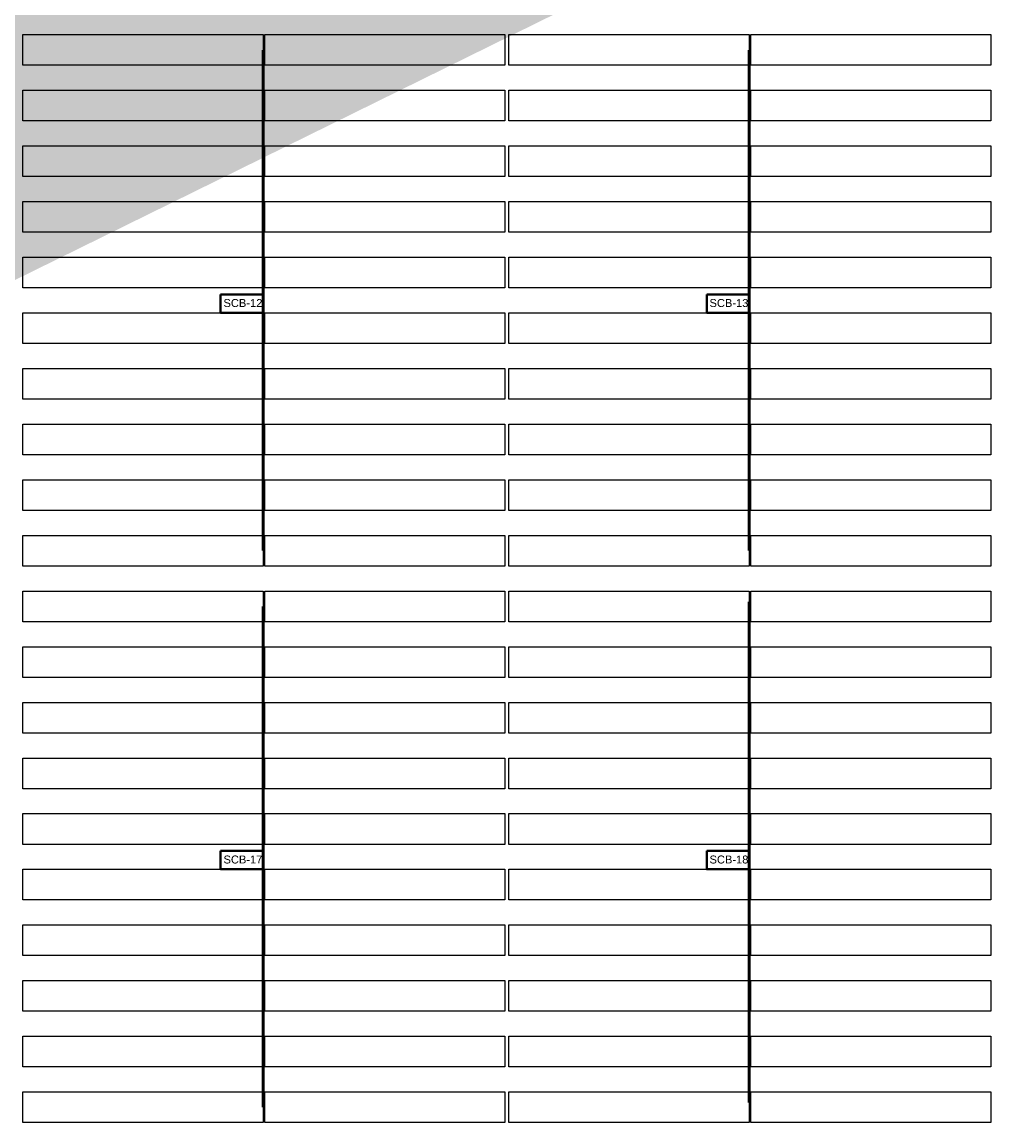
# Model space of a CAD drawing. Header units: inches. Extents: x 727810 to 1461440, y 2714588 to 5435005.
# Tile 130 of 233: x 729018 to 729140, y 2716036 to 2716175. Entities that reach past the tile are written whole.
import ezdxf

# ---------------------------------------------------------------- set-up
doc = ezdxf.new("R2010")
doc.units = ezdxf.units.IN
doc.header["$MEASUREMENT"] = 0
for name, color, linetype in [('Inverter Room', 7, 'Continuous'), ('Mundra 335', 7, 'Continuous'), ('SCB', 7, 'Continuous'), ('tranch', 7, 'Continuous')]:
    doc.layers.add(name, color=color, linetype=linetype)
doc.styles.add('ROMANS', font='ROMANS.shx', dxfattribs={"height": 10})
doc.styles.get("Standard").update_dxf_attribs({"font": 'arial.ttf'})
doc.dimstyles.new('ROMANS$7', dxfattribs={"dimscale": 100, "dimtxt": 2.5, "dimasz": 2, "dimexe": 20, "dimexo": 20, "dimgap": 0.5, "dimtad": 1, "dimdec": 0, "dimrnd": 5, "dimzin": 0, "dimdsep": 46, "dimtxsty": 'ROMANS', "dimcen": 0.09, "dimdle": 20, "dimclrd": 256, "dimclre": 256, "dimclrt": 3, "dimadec": 0, "dimazin": 0, "dimtfac": 20, "dimtdec": 0, "dimtix": 1, "dimtmove": 2, "dimatfit": 3, "dimfxl": 1, "dimtolj": 1, "dimtzin": 0, "dimarcsym": 0})

# ---------------------------------------------------------------- blocks, each defined once
blk = doc.blocks.new('245')
at = {"layer": 'SCB', "lineweight": 40}
for points in [[(727940.22, 2716280.28), (727945.56, 2716280.28), (727945.56, 2716277.98)], [(727945.56, 2716277.98), (727940.22, 2716277.98), (727940.22, 2716280.28)]]:
    blk.add_lwpolyline(points, dxfattribs=at)

msp = doc.modelspace()

# ---------------------------------------------------------------- linework, layer by layer
at = {"layer": 'Mundra 335', "color": 2}
for points in [[(729018.10993, 2716172.97565), (729048.32993, 2716172.97565), (729048.32993, 2716169.11565), (729018.10993, 2716169.11565), (729018.10993, 2716172.97565)], [(729048.52993, 2716172.97565), (729078.74993, 2716172.97565), (729078.74993, 2716169.11565), (729048.52993, 2716169.11565), (729048.52993, 2716172.97565)], [(729079.24993, 2716172.97565), (729109.46993, 2716172.97565), (729109.46993, 2716169.11565), (729079.24993, 2716169.11565), (729079.24993, 2716172.97565)], [(729109.66993, 2716172.97565), (729139.88993, 2716172.97565), (729139.88993, 2716169.11565), (729109.66993, 2716169.11565), (729109.66993, 2716172.97565)], [(729018.10993, 2716165.97565), (729048.32993, 2716165.97565), (729048.32993, 2716162.11565), (729018.10993, 2716162.11565), (729018.10993, 2716165.97565)], [(729048.52993, 2716165.97565), (729078.74993, 2716165.97565), (729078.74993, 2716162.11565), (729048.52993, 2716162.11565), (729048.52993, 2716165.97565)], [(729079.24993, 2716165.97565), (729109.46993, 2716165.97565), (729109.46993, 2716162.11565), (729079.24993, 2716162.11565), (729079.24993, 2716165.97565)], [(729109.66993, 2716165.97565), (729139.88993, 2716165.97565), (729139.88993, 2716162.11565), (729109.66993, 2716162.11565), (729109.66993, 2716165.97565)], [(729018.10993, 2716158.97565), (729048.32993, 2716158.97565), (729048.32993, 2716155.11565), (729018.10993, 2716155.11565), (729018.10993, 2716158.97565)], [(729048.52993, 2716158.97565), (729078.74993, 2716158.97565), (729078.74993, 2716155.11565), (729048.52993, 2716155.11565), (729048.52993, 2716158.97565)], [(729079.24993, 2716158.97565), (729109.46993, 2716158.97565), (729109.46993, 2716155.11565), (729079.24993, 2716155.11565), (729079.24993, 2716158.97565)], [(729109.66993, 2716158.97565), (729139.88993, 2716158.97565), (729139.88993, 2716155.11565), (729109.66993, 2716155.11565), (729109.66993, 2716158.97565)], [(729018.10993, 2716151.97565), (729048.32993, 2716151.97565), (729048.32993, 2716148.11565), (729018.10993, 2716148.11565), (729018.10993, 2716151.97565)], [(729048.52993, 2716151.97565), (729078.74993, 2716151.97565), (729078.74993, 2716148.11565), (729048.52993, 2716148.11565), (729048.52993, 2716151.97565)], [(729079.24993, 2716151.97565), (729109.46993, 2716151.97565), (729109.46993, 2716148.11565), (729079.24993, 2716148.11565), (729079.24993, 2716151.97565)], [(729109.66993, 2716151.97565), (729139.88993, 2716151.97565), (729139.88993, 2716148.11565), (729109.66993, 2716148.11565), (729109.66993, 2716151.97565)], [(729018.10993, 2716144.97565), (729048.32993, 2716144.97565), (729048.32993, 2716141.11565), (729018.10993, 2716141.11565), (729018.10993, 2716144.97565)], [(729048.52993, 2716144.97565), (729078.74993, 2716144.97565), (729078.74993, 2716141.11565), (729048.52993, 2716141.11565), (729048.52993, 2716144.97565)], [(729079.24993, 2716144.97565), (729109.46993, 2716144.97565), (729109.46993, 2716141.11565), (729079.24993, 2716141.11565), (729079.24993, 2716144.97565)], [(729109.66993, 2716144.97565), (729139.88993, 2716144.97565), (729139.88993, 2716141.11565), (729109.66993, 2716141.11565), (729109.66993, 2716144.97565)], [(729048.32993, 2716140.27726), (729048.32993, 2716134.11565), (729018.10993, 2716134.11565), (729018.10993, 2716137.97565), (729048.32993, 2716137.97565)], [(729109.46993, 2716140.27726), (729109.46993, 2716134.11565), (729079.24993, 2716134.11565), (729079.24993, 2716137.97565), (729109.46993, 2716137.97565)], [(729048.52993, 2716137.97565), (729078.74993, 2716137.97565), (729078.74993, 2716134.11565), (729048.52993, 2716134.11565), (729048.52993, 2716137.97565)], [(729109.66993, 2716137.97565), (729139.88993, 2716137.97565), (729139.88993, 2716134.11565), (729109.66993, 2716134.11565), (729109.66993, 2716137.97565)], [(729018.10993, 2716130.97565), (729048.32993, 2716130.97565), (729048.32993, 2716127.11565), (729018.10993, 2716127.11565), (729018.10993, 2716130.97565)], [(729048.52993, 2716130.97565), (729078.74993, 2716130.97565), (729078.74993, 2716127.11565), (729048.52993, 2716127.11565), (729048.52993, 2716130.97565)], [(729079.24993, 2716130.97565), (729109.46993, 2716130.97565), (729109.46993, 2716127.11565), (729079.24993, 2716127.11565), (729079.24993, 2716130.97565)], [(729109.66993, 2716130.97565), (729139.88993, 2716130.97565), (729139.88993, 2716127.11565), (729109.66993, 2716127.11565), (729109.66993, 2716130.97565)], [(729018.10993, 2716123.97565), (729048.32993, 2716123.97565), (729048.32993, 2716120.11565), (729018.10993, 2716120.11565), (729018.10993, 2716123.97565)], [(729048.52993, 2716123.97565), (729078.74993, 2716123.97565), (729078.74993, 2716120.11565), (729048.52993, 2716120.11565), (729048.52993, 2716123.97565)], [(729079.24993, 2716123.97565), (729109.46993, 2716123.97565), (729109.46993, 2716120.11565), (729079.24993, 2716120.11565), (729079.24993, 2716123.97565)], [(729109.66993, 2716123.97565), (729139.88993, 2716123.97565), (729139.88993, 2716120.11565), (729109.66993, 2716120.11565), (729109.66993, 2716123.97565)], [(729018.10993, 2716116.97565), (729048.32993, 2716116.97565), (729048.32993, 2716113.11565), (729018.10993, 2716113.11565), (729018.10993, 2716116.97565)], [(729048.52993, 2716116.97565), (729078.74993, 2716116.97565), (729078.74993, 2716113.11565), (729048.52993, 2716113.11565), (729048.52993, 2716116.97565)], [(729079.24993, 2716116.97565), (729109.46993, 2716116.97565), (729109.46993, 2716113.11565), (729079.24993, 2716113.11565), (729079.24993, 2716116.97565)], [(729109.66993, 2716116.97565), (729139.88993, 2716116.97565), (729139.88993, 2716113.11565), (729109.66993, 2716113.11565), (729109.66993, 2716116.97565)], [(729018.10993, 2716109.97565), (729048.32993, 2716109.97565), (729048.32993, 2716106.11565), (729018.10993, 2716106.11565), (729018.10993, 2716109.97565)], [(729048.52993, 2716109.97565), (729078.74993, 2716109.97565), (729078.74993, 2716106.11565), (729048.52993, 2716106.11565), (729048.52993, 2716109.97565)], [(729079.24993, 2716109.97565), (729109.46993, 2716109.97565), (729109.46993, 2716106.11565), (729079.24993, 2716106.11565), (729079.24993, 2716109.97565)], [(729109.66993, 2716109.97565), (729139.88993, 2716109.97565), (729139.88993, 2716106.11565), (729109.66993, 2716106.11565), (729109.66993, 2716109.97565)], [(729018.10993, 2716102.97565), (729048.32993, 2716102.97565), (729048.32993, 2716099.11565), (729018.10993, 2716099.11565), (729018.10993, 2716102.97565)], [(729048.52993, 2716102.97565), (729078.74993, 2716102.97565), (729078.74993, 2716099.11565), (729048.52993, 2716099.11565), (729048.52993, 2716102.97565)], [(729079.24993, 2716102.97565), (729109.46993, 2716102.97565), (729109.46993, 2716099.11565), (729079.24993, 2716099.11565), (729079.24993, 2716102.97565)], [(729109.66993, 2716102.97565), (729139.88993, 2716102.97565), (729139.88993, 2716099.11565), (729109.66993, 2716099.11565), (729109.66993, 2716102.97565)], [(729018.10993, 2716095.97565), (729048.32993, 2716095.97565), (729048.32993, 2716092.11565), (729018.10993, 2716092.11565), (729018.10993, 2716095.97565)], [(729048.52993, 2716095.97565), (729078.74993, 2716095.97565), (729078.74993, 2716092.11565), (729048.52993, 2716092.11565), (729048.52993, 2716095.97565)], [(729079.24993, 2716095.97565), (729109.46993, 2716095.97565), (729109.46993, 2716092.11565), (729079.24993, 2716092.11565), (729079.24993, 2716095.97565)], [(729109.66993, 2716095.97565), (729139.88993, 2716095.97565), (729139.88993, 2716092.11565), (729109.66993, 2716092.11565), (729109.66993, 2716095.97565)], [(729018.10993, 2716088.97565), (729048.32993, 2716088.97565), (729048.32993, 2716085.11565), (729018.10993, 2716085.11565), (729018.10993, 2716088.97565)], [(729048.52993, 2716088.97565), (729078.74993, 2716088.97565), (729078.74993, 2716085.11565), (729048.52993, 2716085.11565), (729048.52993, 2716088.97565)], [(729079.24993, 2716088.97565), (729109.46993, 2716088.97565), (729109.46993, 2716085.11565), (729079.24993, 2716085.11565), (729079.24993, 2716088.97565)], [(729109.66993, 2716088.97565), (729139.88993, 2716088.97565), (729139.88993, 2716085.11565), (729109.66993, 2716085.11565), (729109.66993, 2716088.97565)], [(729018.10993, 2716081.97565), (729048.32993, 2716081.97565), (729048.32993, 2716078.11565), (729018.10993, 2716078.11565), (729018.10993, 2716081.97565)], [(729048.52993, 2716081.97565), (729078.74993, 2716081.97565), (729078.74993, 2716078.11565), (729048.52993, 2716078.11565), (729048.52993, 2716081.97565)], [(729079.24993, 2716081.97565), (729109.46993, 2716081.97565), (729109.46993, 2716078.11565), (729079.24993, 2716078.11565), (729079.24993, 2716081.97565)], [(729109.66993, 2716081.97565), (729139.88993, 2716081.97565), (729139.88993, 2716078.11565), (729109.66993, 2716078.11565), (729109.66993, 2716081.97565)], [(729018.10993, 2716074.97565), (729048.32993, 2716074.97565), (729048.32993, 2716071.11565), (729018.10993, 2716071.11565), (729018.10993, 2716074.97565)], [(729048.52993, 2716074.97565), (729078.74993, 2716074.97565), (729078.74993, 2716071.11565), (729048.52993, 2716071.11565), (729048.52993, 2716074.97565)], [(729079.24993, 2716074.97565), (729109.46993, 2716074.97565), (729109.46993, 2716071.11565), (729079.24993, 2716071.11565), (729079.24993, 2716074.97565)], [(729109.66993, 2716074.97565), (729139.88993, 2716074.97565), (729139.88993, 2716071.11565), (729109.66993, 2716071.11565), (729109.66993, 2716074.97565)], [(729048.32993, 2716070.27726), (729048.32993, 2716064.11565), (729018.10993, 2716064.11565), (729018.10993, 2716067.97565), (729048.32993, 2716067.97565)], [(729109.46993, 2716070.27726), (729109.46993, 2716064.11565), (729079.24993, 2716064.11565), (729079.24993, 2716067.97565), (729109.46993, 2716067.97565)], [(729048.52993, 2716067.97565), (729078.74993, 2716067.97565), (729078.74993, 2716064.11565), (729048.52993, 2716064.11565), (729048.52993, 2716067.97565)], [(729109.66993, 2716067.97565), (729139.88993, 2716067.97565), (729139.88993, 2716064.11565), (729109.66993, 2716064.11565), (729109.66993, 2716067.97565)], [(729018.10993, 2716060.97565), (729048.32993, 2716060.97565), (729048.32993, 2716057.11565), (729018.10993, 2716057.11565), (729018.10993, 2716060.97565)], [(729048.52993, 2716060.97565), (729078.74993, 2716060.97565), (729078.74993, 2716057.11565), (729048.52993, 2716057.11565), (729048.52993, 2716060.97565)], [(729079.24993, 2716060.97565), (729109.46993, 2716060.97565), (729109.46993, 2716057.11565), (729079.24993, 2716057.11565), (729079.24993, 2716060.97565)], [(729109.66993, 2716060.97565), (729139.88993, 2716060.97565), (729139.88993, 2716057.11565), (729109.66993, 2716057.11565), (729109.66993, 2716060.97565)], [(729018.10993, 2716053.97565), (729048.32993, 2716053.97565), (729048.32993, 2716050.11565), (729018.10993, 2716050.11565), (729018.10993, 2716053.97565)], [(729048.52993, 2716053.97565), (729078.74993, 2716053.97565), (729078.74993, 2716050.11565), (729048.52993, 2716050.11565), (729048.52993, 2716053.97565)], [(729079.24993, 2716053.97565), (729109.46993, 2716053.97565), (729109.46993, 2716050.11565), (729079.24993, 2716050.11565), (729079.24993, 2716053.97565)], [(729109.66993, 2716053.97565), (729139.88993, 2716053.97565), (729139.88993, 2716050.11565), (729109.66993, 2716050.11565), (729109.66993, 2716053.97565)], [(729018.10993, 2716046.97565), (729048.32993, 2716046.97565), (729048.32993, 2716043.11565), (729018.10993, 2716043.11565), (729018.10993, 2716046.97565)], [(729048.52993, 2716046.97565), (729078.74993, 2716046.97565), (729078.74993, 2716043.11565), (729048.52993, 2716043.11565), (729048.52993, 2716046.97565)], [(729079.24993, 2716046.97565), (729109.46993, 2716046.97565), (729109.46993, 2716043.11565), (729079.24993, 2716043.11565), (729079.24993, 2716046.97565)], [(729109.66993, 2716046.97565), (729139.88993, 2716046.97565), (729139.88993, 2716043.11565), (729109.66993, 2716043.11565), (729109.66993, 2716046.97565)], [(729018.10993, 2716039.97565), (729048.32993, 2716039.97565), (729048.32993, 2716036.11565), (729018.10993, 2716036.11565), (729018.10993, 2716039.97565)], [(729048.52993, 2716039.97565), (729078.74993, 2716039.97565), (729078.74993, 2716036.11565), (729048.52993, 2716036.11565), (729048.52993, 2716039.97565)], [(729079.24993, 2716039.97565), (729109.46993, 2716039.97565), (729109.46993, 2716036.11565), (729079.24993, 2716036.11565), (729079.24993, 2716039.97565)], [(729109.66993, 2716039.97565), (729139.88993, 2716039.97565), (729139.88993, 2716036.11565), (729109.66993, 2716036.11565), (729109.66993, 2716039.97565)]]:
    msp.add_lwpolyline(points, dxfattribs=at)
at = {"layer": 'tranch', "const_width": 0.4}
for points in [[(729048.32993, 2716139.12645), (729048.32993, 2716171.04565)], [(729109.46993, 2716139.12645), (729109.46993, 2716171.04565)], [(729048.32993, 2716139.12645), (729048.32993, 2716108.04565)], [(729109.46993, 2716139.12645), (729109.46993, 2716108.04565)], [(729109.46993, 2716069.70676), (729109.46993, 2716101.62595)], [(729048.32993, 2716069.12645), (729048.32993, 2716101.04565)], [(729109.46993, 2716069.70676), (729109.46993, 2716038.62595)], [(729048.32993, 2716069.12645), (729048.32993, 2716038.04565)]]:
    msp.add_lwpolyline(points, dxfattribs=at)

# ---------------------------------------------------------------- block references
at = {"layer": 'SCB', "color": 1, "lineweight": 40}
for p in [(1102.77082, -140), (1102.77082, -140), (1163.91082, -140), (1163.91082, -140), (1102.77082, -210), (1102.77082, -210), (1163.91082, -210), (1163.91082, -210)]:
    msp.add_blockref('245', p, dxfattribs=at)

# ---------------------------------------------------------------- texts
at = {"layer": 'SCB', "color": 7, "lineweight": 40, "char_height": 1, "attachment_point": 1}
for s, insert in [('SCB-12', (729043.34831, 2716139.70676)), ('SCB-12', (729043.34831, 2716139.70676)), ('SCB-13', (729104.48831, 2716139.70676)), ('SCB-13', (729104.48831, 2716139.70676)), ('SCB-17', (729043.34831, 2716069.70676)), ('SCB-17', (729043.34831, 2716069.70676)), ('SCB-18', (729104.48831, 2716069.70676)), ('SCB-18', (729104.48831, 2716069.70676))]:
    msp.add_mtext_dynamic_manual_height_columns(s, width=10.9628712, gutter_width=20.36957, heights=[0], dxfattribs=dict(at, insert=insert))

# ---------------------------------------------------------------- leaders
at = {"layer": 'Inverter Room', "ltscale": 0.5}
for points in [[(728920.51815, 2716094.50821, 0.444), (728920.99747, 2716094.8509, 0.444), (728921.20138, 2716094.8509, 0.444)], [(728920.51817, 2716090.90821, 0.21638), (728921.01984, 2716090.09008, 0.21638), (728921.34999, 2716090.09544, 0.21638)]]:
    msp.add_leader(points, dimstyle='ROMANS$7', override={"dimtxt": 150, "dimgap": 0.5, "dimtad": 0, "dimtfill": 1, "dimarcsym": 1}, dxfattribs=at)

doc.saveas('drawing.dxf')
